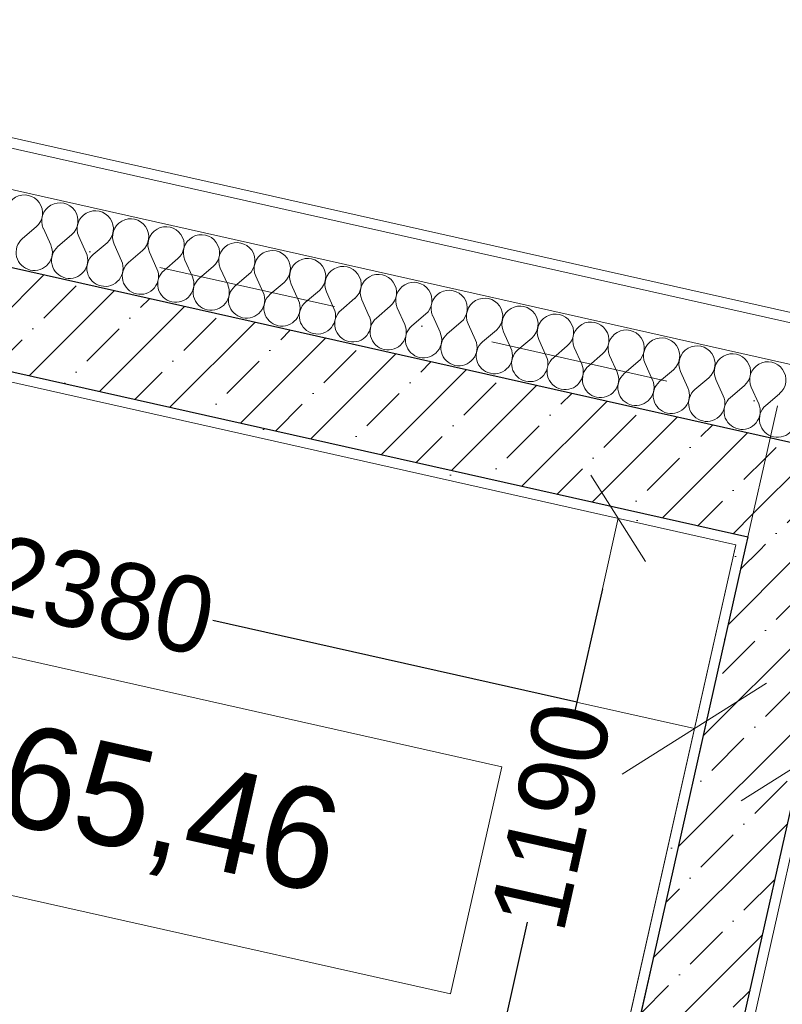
# Model space of a CAD drawing. Header units: millimetres. Extents: x -6990425 to -6520160, y 6117771 to 6220266.
# Tile 79 of 115: x -6925059 to -6923557, y 6144380 to 6146320. Entities that reach past the tile are written whole.
import ezdxf
from ezdxf.enums import TextEntityAlignment as Align

# ---------------------------------------------------------------- set-up
doc = ezdxf.new("R2010")
doc.units = ezdxf.units.MM
doc.header["$MEASUREMENT"] = 0
doc.linetypes.add('Штрихпунктирная', pattern=[670.277762, 352.777767, -176.388884, 0, -141.111112])
for name, color, linetype in [('S - МОП.АР', 7, 'Continuous'), ('АР-Стены_внешние_.АР', 7, 'Continuous'), ('АР-Стены_внутренние_пилоны.АР', 7, 'Continuous'), ('АР-Чертеж-Оси_Осевые размеры.АР', 7, 'Continuous'), ('АР-Чертеж-Размеры.АР', 7, 'Continuous')]:
    doc.layers.add(name, color=color, linetype=linetype)
for name, color, linetype, lineweight in [('АР-Отметки высот.АР_Ном._пера__120', 7, 'Continuous', 0), ('АР-Стены_внешние_.АР_Ном._пера__1', 7, 'Continuous', 30), ('АР-Стены_внутренние_пилоны.АР_Ном._пера__1', 7, 'Continuous', 30), ('АР-Чертеж-Оси_Осевые размеры.АР_Ном._пера__120', 7, 'Continuous', 0)]:
    doc.layers.add(name, color=color, linetype=linetype, lineweight=lineweight)
doc.styles.add('РЎР“Р•РќР•Р\xa0Р\x98Р\xa0_РЎРўР\x98Р›Р¬_2', font='GOTHIC.TTF')
doc.dimstyles.new('СГЕНЕРИР_СТИЛЬ__3', dxfattribs={"dimtxt": 150, "dimasz": 237.5, "dimexe": 0.18, "dimexo": 0.0625, "dimgap": 0, "dimtad": 1, "dimdec": 0, "dimzin": 0, "dimdsep": 46, "dimtxsty": 'РЎР“Р•РќР•Р\xa0Р\x98Р\xa0_РЎРўР\x98Р›Р¬_2', "dimblk": 'ARROWHEAD_6', "dimblk1": 'ARROWHEAD_6', "dimblk2": 'ARROWHEAD_6', "dimcen": 0.09, "dimse1": 1, "dimse2": 1, "dimclrd": 7, "dimclre": 7, "dimclrt": 7, "dimazin": 0, "dimtfac": 1, "dimtdec": 4, "dimtmove": 0, "dimatfit": 3, "dimfxl": 1, "dimtolj": 1, "dimtzin": 0, "dimarcsym": 0})
doc.dimstyles.new('СГЕНЕРИР_СТИЛЬ__4', dxfattribs={"dimtxt": 150, "dimasz": 142.5, "dimexe": 0.18, "dimexo": 0.0625, "dimgap": 0, "dimtad": 1, "dimdec": 0, "dimzin": 0, "dimdsep": 46, "dimtxsty": 'РЎР“Р•РќР•Р\xa0Р\x98Р\xa0_РЎРўР\x98Р›Р¬_2', "dimblk": 'ARROWHEAD_6', "dimblk1": 'ARROWHEAD_6', "dimblk2": 'ARROWHEAD_6', "dimcen": 0.09, "dimse1": 1, "dimse2": 1, "dimclrd": 7, "dimclre": 7, "dimclrt": 7, "dimazin": 0, "dimtfac": 1, "dimtdec": 4, "dimtmove": 0, "dimatfit": 3, "dimfxl": 1, "dimtolj": 1, "dimtzin": 0, "dimarcsym": 0})
pattern_1 = [(45, (-6566190.34, 6562677.8), (-84.852814, 84.852814), []), (45, (-6566232.77, 6562720.22), (-84.852814, 84.852814), [90, -30, 0, -30])]
pattern_2 = [(45, (-6566190.34, 6563027.8), (-111.369318, 111.369318), [0, -105, 0, -157.5]), (110, (-6565840.34, 6563027.8), (148.001588, 53.868173), [0, -77, 0, -133])]

# ---------------------------------------------------------------- blocks, each defined once
blk = doc.blocks.new('Стена_6_5', base_point=(-7151703.5, 6142762))
at = {"layer": 'АР-Стены_внутренние_пилоны.АР', "linetype": 'Continuous', "lineweight": 0, "true_color": 0x000000}
h = blk.add_hatch(dxfattribs=at)
h.set_pattern_fill('ЖЕЛЕЗОБЕТОН__PROJECT__0005', color=18, style=0, pattern_type=2)
h.set_pattern_definition(pattern_1)
h.paths.add_polyline_path([(-7151040.6, 6145257.3), (-7151235.7, 6145301.2), (-7151240.1, 6145281.7), (-7151044.9, 6145237.8)])
h = blk.add_hatch(dxfattribs=at)
h.set_pattern_fill('ШТУКАТУРКА__ГИПС_01_0005', color=18, style=0, pattern_type=2)
h.set_pattern_definition(pattern_2)
h.paths.add_polyline_path([(-7151259.6, 6145286), (-7151842.5, 6142690.7), (-7151819, 6142704.2), (-7151240.1, 6145281.7)])
h = blk.add_hatch(dxfattribs=at)
h.set_pattern_fill('ЖЕЛЕЗОБЕТОН__PROJECT__0005', color=18, style=0, pattern_type=2)
h.set_pattern_definition(pattern_1)
h.paths.add_polyline_path([(-7151240.1, 6145281.7), (-7151819, 6142704.2), (-7151583.7, 6142839.3), (-7151044.9, 6145237.8)])
h = blk.add_hatch(dxfattribs=at)
h.set_pattern_fill('ШТУКАТУРКА__ГИПС_01_0005', color=18, style=0, pattern_type=2)
h.set_pattern_definition(pattern_2)
h.paths.add_polyline_path([(-7151560.1, 6142852.8), (-7151025.4, 6145233.5), (-7151044.9, 6145237.8), (-7151579.6, 6142857.2)])
at = {"layer": 'АР-Стены_внешние_.АР_Ном._пера__1', "color": 7, "linetype": 'Continuous', "lineweight": 30}
blk.add_line((-7151235.7, 6145301.2), (-7151240.1, 6145281.7), dxfattribs=at)
at = {"layer": 'АР-Стены_внутренние_пилоны.АР_Ном._пера__1', "color": 7, "linetype": 'Continuous', "lineweight": 30}
for p, q in [((-7151240.1, 6145281.7), (-7151819, 6142704.2)), ((-7151579.6, 6142857.2), (-7151044.9, 6145237.8))]:
    blk.add_line(p, q, dxfattribs=at)
at = {"layer": 'АР-Стены_внутренние_пилоны.АР_Ном._пера__1', "color": 7, "linetype": 'Continuous', "lineweight": 0, "flags": 128}
for points in [[(-7151259.6, 6145286), (-7151842.5, 6142690.7)], [(-7151560.1, 6142852.8), (-7151025.4, 6145233.5)]]:
    blk.add_lwpolyline(points, dxfattribs=at)
blk = doc.blocks.new('*X98', base_point=(-6566190.3, 6562677.8))
at = {"layer": 'АР-Стены_внешние_.АР_Ном._пера__1', "color": 7, "linetype": 'Continuous', "lineweight": 0}
for p, q in [((-7152636.8, 6145912.3), (-7152664, 6145889.2)), ((-7152622.8, 6145909.2), (-7152608.2, 6145876.6)), ((-7152567.1, 6145896.7), (-7152594.3, 6145873.5)), ((-7152553.2, 6145893.6), (-7152538.5, 6145861)), ((-7152497.4, 6145881), (-7152524.6, 6145857.9)), ((-7152483.5, 6145877.9), (-7152468.8, 6145845.3)), ((-7152427.7, 6145865.4), (-7152454.9, 6145842.2)), ((-7152413.8, 6145862.3), (-7152399.1, 6145829.7)), ((-7152358, 6145849.7), (-7152385.2, 6145826.5)), ((-7152344.1, 6145846.6), (-7152329.4, 6145814)), ((-7152288.3, 6145834.1), (-7152315.5, 6145810.9)), ((-7152274.4, 6145830.9), (-7152259.7, 6145798.4)), ((-7152218.6, 6145818.4), (-7152245.8, 6145795.2)), ((-7152204.7, 6145815.3), (-7152190, 6145782.7)), ((-7152148.9, 6145802.8), (-7152176.1, 6145779.6)), ((-7152135, 6145799.6), (-7152120.4, 6145767.1)), ((-7152079.2, 6145787.1), (-7152106.4, 6145763.9)), ((-7152065.3, 6145784), (-7152050.7, 6145751.4)), ((-7152009.6, 6145771.5), (-7152036.7, 6145748.3)), ((-7151995.6, 6145768.3), (-7151981, 6145735.8)), ((-7151939.9, 6145755.8), (-7151967, 6145732.6)), ((-7151925.9, 6145752.7), (-7151911.3, 6145720.1)), ((-7151870.2, 6145740.2), (-7151897.3, 6145717)), ((-7151856.2, 6145737), (-7151841.6, 6145704.5)), ((-7151800.5, 6145724.5), (-7151827.6, 6145701.3)), ((-7151786.5, 6145721.4), (-7151771.9, 6145688.8)), ((-7151730.8, 6145708.9), (-7151757.9, 6145685.7)), ((-7151716.8, 6145705.7), (-7151702.2, 6145673.2)), ((-7151661.1, 6145693.2), (-7151688.3, 6145670)), ((-7151647.1, 6145690.1), (-7151632.5, 6145657.5)), ((-7151591.4, 6145677.6), (-7151618.6, 6145654.4)), ((-7151577.5, 6145674.4), (-7151562.8, 6145641.8)), ((-7151521.7, 6145661.9), (-7151548.9, 6145638.7)), ((-7151507.8, 6145658.8), (-7151493.1, 6145626.2)), ((-7151452, 6145646.2), (-7151479.2, 6145623.1)), ((-7151438.1, 6145643.1), (-7151423.4, 6145610.5)), ((-7151382.3, 6145630.6), (-7151409.5, 6145607.4)), ((-7151368.4, 6145627.5), (-7151353.7, 6145594.9)), ((-7151312.6, 6145614.9), (-7151339.8, 6145591.8)), ((-7151298.7, 6145611.8), (-7151284, 6145579.2)), ((-7151242.9, 6145599.3), (-7151270.1, 6145576.1)), ((-7151229, 6145596.2), (-7151214.3, 6145563.6)), ((-7151173.2, 6145583.6), (-7151200.4, 6145560.5))]:
    blk.add_line(p, q, dxfattribs=at)
for centre, start, end in [((-7152660, 6145939.5), 310.4718, 204.2116), ((-7152590.3, 6145923.9), 310.4718, 204.2116), ((-7152520.6, 6145908.2), 310.4718, 204.2116), ((-7152450.9, 6145892.6), 310.4718, 204.2116), ((-7152381.2, 6145876.9), 310.4718, 204.2116), ((-7152311.5, 6145861.2), 310.4718, 204.2116), ((-7152640.8, 6145862), 130.4718, 257.3417), ((-7152640.8, 6145862), 257.3417, 24.2116), ((-7152571.1, 6145846.3), 130.4718, 257.3417), ((-7152241.8, 6145845.6), 310.4718, 204.2116), ((-7152571.1, 6145846.3), 257.3417, 24.2116), ((-7152501.4, 6145830.7), 130.4718, 257.3417), ((-7152172.1, 6145829.9), 310.4718, 204.2116), ((-7152501.4, 6145830.7), 257.3417, 24.2116), ((-7152431.7, 6145815), 130.4718, 257.3417), ((-7152102.4, 6145814.3), 310.4718, 204.2116), ((-7152032.7, 6145798.6), 310.4718, 204.2116), ((-7152431.7, 6145815), 257.3417, 24.2116), ((-7152362, 6145799.4), 130.4718, 257.3417), ((-7151963, 6145783), 310.4718, 204.2116), ((-7152362, 6145799.4), 257.3417, 24.2116), ((-7152292.3, 6145783.7), 130.4718, 257.3417), ((-7152292.3, 6145783.7), 257.3417, 24.2116), ((-7152222.6, 6145768.1), 130.4718, 257.3417), ((-7151893.3, 6145767.3), 310.4718, 204.2116), ((-7152222.6, 6145768.1), 257.3417, 24.2116), ((-7152152.9, 6145752.4), 130.4718, 257.3417), ((-7151823.7, 6145751.7), 310.4718, 204.2116), ((-7152152.9, 6145752.4), 257.3417, 24.2116), ((-7152083.2, 6145736.8), 130.4718, 257.3417), ((-7151754, 6145736), 310.4718, 204.2116), ((-7152083.2, 6145736.8), 257.3417, 24.2116), ((-7152013.5, 6145721.1), 130.4718, 257.3417), ((-7151684.3, 6145720.4), 310.4718, 204.2116), ((-7151614.6, 6145704.7), 310.4718, 204.2116), ((-7152013.5, 6145721.1), 257.3417, 24.2116), ((-7151943.8, 6145705.5), 130.4718, 257.3417), ((-7151943.8, 6145705.5), 257.3417, 24.2116), ((-7151544.9, 6145689.1), 310.4718, 204.2116), ((-7151874.2, 6145689.8), 130.4718, 257.3417), ((-7151874.2, 6145689.8), 257.3417, 24.2116), ((-7151804.5, 6145674.2), 130.4718, 257.3417), ((-7151475.2, 6145673.4), 310.4718, 204.2116), ((-7151804.5, 6145674.2), 257.3417, 24.2116), ((-7151734.8, 6145658.5), 130.4718, 257.3417), ((-7151405.5, 6145657.8), 310.4718, 204.2116), ((-7151734.8, 6145658.5), 257.3417, 24.2116), ((-7151665.1, 6145642.9), 130.4718, 257.3417), ((-7151335.8, 6145642.1), 310.4718, 204.2116), ((-7151266.1, 6145626.5), 310.4718, 204.2116), ((-7151665.1, 6145642.9), 257.3417, 24.2116), ((-7151595.4, 6145627.2), 130.4718, 257.3417), ((-7151595.4, 6145627.2), 257.3417, 24.2116), ((-7151196.4, 6145610.8), 310.4718, 204.2116), ((-7151525.7, 6145611.5), 130.4718, 257.3417), ((-7151525.7, 6145611.5), 257.3417, 24.2116), ((-7151456, 6145595.9), 130.4718, 257.3417), ((-7151456, 6145595.9), 257.3417, 24.2116), ((-7151386.3, 6145580.2), 130.4718, 257.3417), ((-7151386.3, 6145580.2), 257.3417, 24.2116), ((-7151316.6, 6145564.6), 130.4718, 257.3417), ((-7151316.6, 6145564.6), 257.3417, 24.2116), ((-7151246.9, 6145548.9), 130.4718, 257.3417), ((-7151246.9, 6145548.9), 257.3417, 24.2116), ((-7151177.2, 6145533.3), 130.4718, 257.3417), ((-7151177.2, 6145533.3), 257.3417, 24.2116)]:
    blk.add_arc(centre, 35.7, start, end, dxfattribs=at)
blk = doc.blocks.new('Стена_48_5', base_point=(-7153597, 6146036.5))
at = {"layer": 'АР-Стены_внешние_.АР_Ном._пера__1', "color": 7, "linetype": 'Continuous', "lineweight": 0}
for p, q in [((-7145093.5, 6144362.4), (-7153501.5, 6146250.8)), ((-7145109.8, 6144284.1), (-7153520.2, 6146173))]:
    blk.add_line(p, q, dxfattribs=at)
at = {"layer": 'АР-Стены_внешние_.АР_Ном._пера__1', "color": 7, "linetype": 'Continuous', "lineweight": 0, "flags": 128}
for points in [[(-7145097.7, 6144383.8), (-7153488.5, 6146268.4)], [(-7153650.6, 6146048.5), (-7145045.1, 6144115.8)]]:
    blk.add_lwpolyline(points, dxfattribs=at)
at = {"layer": 'АР-Стены_внешние_.АР', "color": 7, "lineweight": 0}
blk.add_blockref('*X98', (-6566190.3, 6562677.8), dxfattribs=at)
blk = doc.blocks.new('Стандартный Маркер Сетки[24]_5', base_point=(-7151177.7, 6145559.4))
at = {"layer": 'АР-Чертеж-Оси_Осевые размеры.АР_Ном._пера__120', "color": 7, "linetype": 'Штрихпунктирная', "lineweight": 0}
for q in [(-7151177.7, 6145559.4), (-7155955.6, 6124285.8)]:
    blk.add_line((-7151396.8, 6144583.7), q, dxfattribs=at)
at = {"layer": 'АР-Чертеж-Оси_Осевые размеры.АР_Ном._пера__120', "color": 7, "lineweight": 0, "style": 'РЎР“Р•РќР•Р\xa0Р\x98Р\xa0_РЎРўР\x98Р›Р¬_2'}
blk.add_attdef('AC_MarkerText_1', text='', height=350, rotation=347.3417, dxfattribs=at).set_placement((-7156214.4, 6123003.3), align=Align.TOP_CENTER)
blk = doc.blocks.new('Стандартный Маркер Сетки[34]_5', base_point=(-7151177.7, 6145559.4))
at = {"layer": 'АР-Чертеж-Оси_Осевые размеры.АР_Ном._пера__120', "color": 7, "linetype": 'Штрихпунктирная', "lineweight": 0}
for q in [(-7151177.7, 6145559.4), (-7155955.6, 6124285.8)]:
    blk.add_line((-7151396.8, 6144583.7), q, dxfattribs=at)
at = {"layer": 'АР-Чертеж-Оси_Осевые размеры.АР_Ном._пера__120', "color": 7, "lineweight": 0, "style": 'РЎР“Р•РќР•Р\xa0Р\x98Р\xa0_РЎРўР\x98Р›Р¬_2'}
blk.add_attdef('AC_MarkerText_1', text='', height=350, rotation=347.3417, dxfattribs=at).set_placement((-7156214.4, 6123003.3), align=Align.TOP_CENTER)
blk = doc.blocks.new('Стена_54_5', base_point=(-7153770.1, 6145972.9))
at = {"layer": 'АР-Стены_внешние_.АР', "linetype": 'Continuous', "lineweight": 0, "true_color": 0x000000}
h = blk.add_hatch(dxfattribs=at)
h.set_pattern_fill('ЖЕЛЕЗОБЕТОН__PROJECT__0005', color=18, style=0, pattern_type=2)
h.set_pattern_definition(pattern_1)
h.paths.add_polyline_path([(-7151191.9, 6145496.3), (-7153650.6, 6146048.5), (-7153694.5, 6145853.4), (-7151235.7, 6145301.2)])
h = blk.add_hatch(dxfattribs=at)
h.set_pattern_fill('ШТУКАТУРКА__ГИПС_01_0005', color=18, style=0, pattern_type=2)
h.set_pattern_definition(pattern_2)
h.paths.add_polyline_path([(-7151255.2, 6145305.6), (-7153577.4, 6145827.1), (-7153581.8, 6145807.6), (-7151259.6, 6145286)])
h = blk.add_hatch(dxfattribs=at)
h.set_pattern_fill('ЖЕЛЕЗОБЕТОН__PROJECT__0005', color=18, style=0, pattern_type=2)
h.set_pattern_definition(pattern_1)
h.paths.add_polyline_path([(-7150996.7, 6145452.5), (-7151191.9, 6145496.3), (-7151235.7, 6145301.2), (-7151040.6, 6145257.3)])
h = blk.add_hatch(dxfattribs=at)
h.set_pattern_fill('ШТУКАТУРКА__ГИПС_01_0005', color=18, style=0, pattern_type=2)
h.set_pattern_definition(pattern_2)
h.paths.add_polyline_path([(-7151235.7, 6145301.2), (-7151255.2, 6145305.6), (-7151259.6, 6145286), (-7151240.1, 6145281.7)])
at = {"layer": 'АР-Стены_внешние_.АР_Ном._пера__1', "color": 7, "linetype": 'Continuous', "lineweight": 30}
for p, q in [((-7153577.4, 6145827.1), (-7151235.7, 6145301.2)), ((-7151235.7, 6145301.2), (-7151240.1, 6145281.7))]:
    blk.add_line(p, q, dxfattribs=at)
at = {"layer": 'АР-Стены_внешние_.АР_Ном._пера__1', "color": 7, "linetype": 'Continuous', "lineweight": 30, "flags": 128}
blk.add_lwpolyline([(-7145045.1, 6144115.8), (-7153650.6, 6146048.5)], dxfattribs=at)
at = {"layer": 'АР-Стены_внешние_.АР_Ном._пера__1', "color": 7, "linetype": 'Continuous', "lineweight": 0, "flags": 128}
blk.add_lwpolyline([(-7153581.8, 6145807.6), (-7151259.6, 6145286)], dxfattribs=at)
blk = doc.blocks.new('ARROWHEAD_6')
at = {"color": 0, "linetype": 'Continuous', "lineweight": 0}
for p, q in [((-0.5, -0.5), (0.5, 0.5)), ((0, 0), (-1, 0))]:
    blk.add_line(p, q, dxfattribs=at)
blk = doc.blocks.new('*D161', base_point=(-6566190.3, 6562677.8))
at = {"layer": 'Defpoints', "color": 0, "linetype": 'Continuous', "transparency": 16777216}
for p in [(-6923730.5, 6144923.6), (-6923916.4, 6144095.7), (-6926605.7, 6142983)]:
    blk.add_point(p, dxfattribs=at)
at = {"layer": 'АР-Чертеж-Размеры.АР', "color": 7, "linetype": 'Continuous', "lineweight": -2, "transparency": 16777216}
for p, q in [((-6925821, 6145393.1), (-6925118, 6145235.2)), ((-6923962.2, 6144975.6), (-6924678.9, 6145136.6))]:
    blk.add_line(p, q, dxfattribs=at)
at = {"layer": 'АР-Чертеж-Размеры.АР', "color": 7, "linetype": 'Continuous', "lineweight": -2, "transparency": 16777216, "xscale": 237.5, "yscale": 237.5, "zscale": 237.5}
for p, rotation in [((-6926052.7, 6145445.2), 167.3417232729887), ((-6923730.5, 6144923.6), 347.3417232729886)]:
    blk.add_blockref('ARROWHEAD_6', p, dxfattribs=dict(at, rotation=rotation))
at = {"layer": 'АР-Чертеж-Размеры.АР', "color": 7, "linetype": 'Continuous', "lineweight": 0, "transparency": 16777216, "insert": (-6924898.5, 6145185.9), "char_height": 150, "attachment_point": 5, "rotation": 347.3417, "style": 'РЎР“Р•РќР•Р\xa0Р\x98Р\xa0_РЎРўР\x98Р›Р¬_2'}
blk.add_mtext('\\A1;2380', dxfattribs=at)
blk = doc.blocks.new('*D162', base_point=(-6566190.3, 6562677.8))
at = {"layer": 'Defpoints', "color": 0, "linetype": 'Continuous', "transparency": 16777216}
for p in [(-6925737.6, 6146893.8), (-6917278.9, 6145310.9), (-6917323.7, 6145111.7)]:
    blk.add_point(p, dxfattribs=at)
at = {"layer": 'АР-Чертеж-Размеры.АР', "color": 7, "linetype": 'Continuous', "lineweight": -2, "transparency": 16777216}
for p, q in [((-6925482.8, 6146944.2), (-6921745.1, 6146104.7)), ((-6917555.4, 6145163.7), (-6921306.8, 6146006.3))]:
    blk.add_line(p, q, dxfattribs=at)
at = {"layer": 'АР-Чертеж-Размеры.АР', "color": 7, "linetype": 'Continuous', "lineweight": -2, "transparency": 16777216, "xscale": 237.5, "yscale": 237.5, "zscale": 237.5}
for p, rotation in [((-6925714.6, 6146996.2), 167.3417232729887), ((-6917323.7, 6145111.7), 347.3417232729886)]:
    blk.add_blockref('ARROWHEAD_6', p, dxfattribs=dict(at, rotation=rotation))
at = {"layer": 'АР-Чертеж-Размеры.АР', "color": 7, "linetype": 'Continuous', "lineweight": 0, "transparency": 16777216, "insert": (-6921526, 6146055.5), "char_height": 150, "attachment_point": 5, "rotation": 347.3417, "style": 'РЎР“Р•РќР•Р\xa0Р\x98Р\xa0_РЎРўР\x98Р›Р¬_2'}
blk.add_mtext('\\A1;8600', dxfattribs=at)
blk = doc.blocks.new('*D183', base_point=(-6566190.3, 6562677.8))
at = {"layer": 'Defpoints', "color": 0, "linetype": 'Continuous', "transparency": 16777216}
for p in [(-6923682.3, 6144043.1), (-6917583.8, 6143543.1), (-6918007.5, 6141656.6)]:
    blk.add_point(p, dxfattribs=at)
at = {"layer": 'АР-Чертеж-Размеры.АР', "color": 7, "linetype": 'Continuous', "lineweight": -2, "transparency": 16777216}
for p, q in [((-6923264.6, 6144819), (-6920762.6, 6144257)), ((-6917815.5, 6143595.1), (-6920331.2, 6144160.1))]:
    blk.add_line(p, q, dxfattribs=at)
at = {"layer": 'АР-Чертеж-Размеры.АР', "color": 7, "linetype": 'Continuous', "lineweight": -2, "transparency": 16777216, "xscale": 237.5, "yscale": 237.5, "zscale": 237.5}
for p, rotation in [((-6923496.3, 6144871), 167.3417232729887), ((-6917583.8, 6143543.1), 347.3417232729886)]:
    blk.add_blockref('ARROWHEAD_6', p, dxfattribs=dict(at, rotation=rotation))
at = {"layer": 'АР-Чертеж-Размеры.АР', "color": 7, "linetype": 'Continuous', "lineweight": 0, "transparency": 16777216, "insert": (-6920546.9, 6144208.6), "char_height": 150, "attachment_point": 5, "rotation": 347.3417, "style": 'РЎР“Р•РќР•Р\xa0Р\x98Р\xa0_РЎРўР\x98Р›Р¬_2'}
blk.add_mtext('\\A1;6060', dxfattribs=at)
blk = doc.blocks.new('*D184', base_point=(-6566190.3, 6562677.8))
at = {"layer": 'Defpoints', "color": 0, "linetype": 'Continuous', "transparency": 16777216}
for p in [(-6921688, 6144845.6), (-6925032.1, 6144377), (-6924141.1, 6144176.9)]:
    blk.add_point(p, dxfattribs=at)
at = {"layer": 'АР-Чертеж-Размеры.АР', "color": 7, "linetype": 'Continuous', "lineweight": -2, "transparency": 16777216}
for p, q in [((-6923911.5, 6145198.9), (-6923965.5, 6144958.7)), ((-6924109.8, 6144315.9), (-6924059, 6144542.5))]:
    blk.add_line(p, q, dxfattribs=at)
at = {"layer": 'АР-Чертеж-Размеры.АР', "color": 7, "linetype": 'Continuous', "lineweight": -2, "transparency": 16777216, "xscale": 142.5, "yscale": 142.5, "zscale": 142.5}
for p, rotation in [((-6923880.3, 6145338), 77.34175371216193), ((-6924141.1, 6144176.9), 257.3417537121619)]:
    blk.add_blockref('ARROWHEAD_6', p, dxfattribs=dict(at, rotation=rotation))
at = {"layer": 'АР-Чертеж-Размеры.АР', "color": 7, "linetype": 'Continuous', "lineweight": 0, "transparency": 16777216, "insert": (-6924012.2, 6144750.6), "char_height": 150, "attachment_point": 5, "rotation": 77.3418, "style": 'РЎР“Р•РќР•Р\xa0Р\x98Р\xa0_РЎРўР\x98Р›Р¬_2'}
blk.add_mtext('\\A1;1190', dxfattribs=at)
blk = doc.blocks.new('*D197', base_point=(-6566190.3, 6562677.8))
at = {"layer": 'Defpoints', "color": 0, "linetype": 'Continuous', "transparency": 16777216}
for p in [(-6921688, 6144845.6), (-6926251.7, 6143676.9), (-6925415.9, 6143489.2)]:
    blk.add_point(p, dxfattribs=at)
at = {"layer": 'АР-Чертеж-Размеры.АР', "color": 7, "linetype": 'Continuous', "lineweight": -2, "transparency": 16777216}
for p, q in [((-6925813.9, 6145626.2), (-6925969.4, 6144933.7)), ((-6926220.5, 6143815.9), (-6926068, 6144494.7))]:
    blk.add_line(p, q, dxfattribs=at)
at = {"layer": 'АР-Чертеж-Размеры.АР', "color": 7, "linetype": 'Continuous', "lineweight": -2, "transparency": 16777216, "xscale": 142.5, "yscale": 142.5, "zscale": 142.5}
for p, rotation in [((-6925782.7, 6145765.2), 77.34175371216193), ((-6926251.7, 6143676.9), 257.3417537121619)]:
    blk.add_blockref('ARROWHEAD_6', p, dxfattribs=dict(at, rotation=rotation))
at = {"layer": 'АР-Чертеж-Размеры.АР', "color": 7, "linetype": 'Continuous', "lineweight": 0, "transparency": 16777216, "insert": (-6926018.7, 6144714.2), "char_height": 150, "attachment_point": 5, "rotation": 77.3418, "style": 'РЎР“Р•РќР•Р\xa0Р\x98Р\xa0_РЎРўР\x98Р›Р¬_2'}
blk.add_mtext('\\A1;2140', dxfattribs=at)
blk = doc.blocks.new('Стандартный Маркер Сетки[77]_2', base_point=(-6985934.5, 6159566.7))
at = {"layer": 'АР-Чертеж-Оси_Осевые размеры.АР_Ном._пера__120', "color": 7, "linetype": 'Штрихпунктирная', "lineweight": 0}
blk.add_line((-6984958.8, 6159347.6), (-6906017.6, 6141617.8), dxfattribs=at)
at = {"layer": 'АР-Чертеж-Оси_Осевые размеры.АР_Ном._пера__120', "color": 7, "lineweight": 0, "style": 'РЎР“Р•РќР•Р\xa0Р\x98Р\xa0_РЎРўР\x98Р›Р¬_2'}
for tag, p in [('AC_MarkerText_1_0', (-6986352.4, 6159857.4)), ('AC_MarkerText_1_1', (-6904484.1, 6141470.2))]:
    blk.add_attdef(tag, text='', height=350, rotation=347.3417, dxfattribs=at).set_placement(p, align=Align.TOP_CENTER)
blk = doc.blocks.new('Стандартный Маркер Сетки[83]_2', base_point=(-6985934.5, 6159566.7))
at = {"layer": 'АР-Чертеж-Оси_Осевые размеры.АР_Ном._пера__120', "color": 7, "linetype": 'Штрихпунктирная', "lineweight": 0}
blk.add_line((-6984958.8, 6159347.6), (-6906017.6, 6141617.8), dxfattribs=at)
at = {"layer": 'АР-Чертеж-Оси_Осевые размеры.АР_Ном._пера__120', "color": 7, "lineweight": 0, "style": 'РЎР“Р•РќР•Р\xa0Р\x98Р\xa0_РЎРўР\x98Р›Р¬_2'}
for tag, p in [('AC_MarkerText_1_0', (-6986352.4, 6159857.4)), ('AC_MarkerText_1_1', (-6904484.1, 6141470.2))]:
    blk.add_attdef(tag, text='', height=350, rotation=347.3417, dxfattribs=at).set_placement(p, align=Align.TOP_CENTER)
blk = doc.blocks.new('Стандартный Маркер Сетки[87]_2', base_point=(-6985934.5, 6159566.7))
at = {"layer": 'АР-Чертеж-Оси_Осевые размеры.АР_Ном._пера__120', "color": 7, "linetype": 'Штрихпунктирная', "lineweight": 0}
blk.add_line((-6984958.8, 6159347.6), (-6906017.6, 6141617.8), dxfattribs=at)
at = {"layer": 'АР-Чертеж-Оси_Осевые размеры.АР_Ном._пера__120', "color": 7, "lineweight": 0, "style": 'РЎР“Р•РќР•Р\xa0Р\x98Р\xa0_РЎРўР\x98Р›Р¬_2'}
for tag, p in [('AC_MarkerText_1_0', (-6986352.4, 6159857.4)), ('AC_MarkerText_1_1', (-6904484.1, 6141470.2))]:
    blk.add_attdef(tag, text='', height=350, rotation=347.3417, dxfattribs=at).set_placement(p, align=Align.TOP_CENTER)
blk = doc.blocks.new('Стандартный Маркер Сетки[93]_2', base_point=(-6985934.5, 6159566.7))
at = {"layer": 'АР-Чертеж-Оси_Осевые размеры.АР_Ном._пера__120', "color": 7, "linetype": 'Штрихпунктирная', "lineweight": 0}
blk.add_line((-6984958.8, 6159347.6), (-6906017.6, 6141617.8), dxfattribs=at)
at = {"layer": 'АР-Чертеж-Оси_Осевые размеры.АР_Ном._пера__120', "color": 7, "lineweight": 0, "style": 'РЎР“Р•РќР•Р\xa0Р\x98Р\xa0_РЎРўР\x98Р›Р¬_2'}
for tag, p in [('AC_MarkerText_1_0', (-6986352.4, 6159857.4)), ('AC_MarkerText_1_1', (-6904484.1, 6141470.2))]:
    blk.add_attdef(tag, text='', height=350, rotation=347.3417, dxfattribs=at).set_placement(p, align=Align.TOP_CENTER)

msp = doc.modelspace()

# ---------------------------------------------------------------- linework, layer by layer
at = {"layer": 'S - МОП.АР', "color": 254, "linetype": 'Continuous', "lineweight": 0, "true_color": 0xdadada, "flags": 128}
msp.add_lwpolyline([(-6923649.1, 6145286), (-6925971.3, 6145807.6), (-6927262.1, 6140060.8), (-6924939.8, 6139539.2)], close=True, dxfattribs=at)
at = {"layer": 'S - МОП.АР', "color": 254, "linetype": 'Continuous', "lineweight": 0, "true_color": 0xd1c7d6, "flags": 128}
msp.add_lwpolyline([(-6924210.4, 6141691.7), (-6924585.1, 6140023.2), (-6922584.9, 6139574), (-6923462.5, 6135666.4), (-6918964.6, 6134656.1), (-6918721.5, 6135738.4), (-6921453.5, 6136352), (-6920870.4, 6138948.2), (-6920675.3, 6138904.4), (-6920463.8, 6139845.9), (-6918512.6, 6139407.6), (-6917502.4, 6143905.5), (-6923414.9, 6145233.5), (-6923949.6, 6142852.8), (-6921949.5, 6142403.6), (-6922210.3, 6141242.5)], close=True, dxfattribs=at)
at = {"layer": 'АР-Отметки высот.АР_Ном._пера__120', "color": 7, "linetype": 'Continuous', "lineweight": 0, "flags": 128}
msp.add_lwpolyline([(-6925469, 6145153.7), (-6924109.8, 6144848.4), (-6924210.3, 6144400.8), (-6925569.6, 6144706.1)], close=True, dxfattribs=at)

# ---------------------------------------------------------------- block references
at = {"layer": 'АР-Стены_внешние_.АР', "color": 7, "lineweight": 0}
for name, p in [('Стена_48_5', (-6925986.5, 6146036.5)), ('Стена_54_5', (-6926159.6, 6145972.9))]:
    msp.add_blockref(name, p, dxfattribs=at)
at = {"layer": 'АР-Стены_внутренние_пилоны.АР', "color": 7, "lineweight": 0}
msp.add_blockref('Стена_6_5', (-6924093, 6142762), dxfattribs=at)
at = {"layer": 'АР-Чертеж-Оси_Осевые размеры.АР', "color": 8, "linetype": 'Continuous', "lineweight": 15}
for name, p in [('Стандартный Маркер Сетки[77]_2', (-6985934.5, 6159566.7)), ('Стандартный Маркер Сетки[83]_2', (-6985934.5, 6159566.7)), ('Стандартный Маркер Сетки[87]_2', (-6985934.5, 6159566.7)), ('Стандартный Маркер Сетки[93]_2', (-6985934.5, 6159566.7)), ('Стандартный Маркер Сетки[24]_5', (-6923567.1, 6145559.4)), ('Стандартный Маркер Сетки[34]_5', (-6923567.1, 6145559.4))]:
    msp.add_blockref(name, p, dxfattribs=at)

# ---------------------------------------------------------------- texts
at = {"layer": 'АР-Отметки высот.АР_Ном._пера__120', "color": 7, "linetype": 'Continuous', "lineweight": 0, "insert": (-6924842, 6144766.7), "char_height": 200, "attachment_point": 5, "rotation": 347.3417, "style": 'РЎР“Р•РќР•Р\xa0Р\x98Р\xa0_РЎРўР\x98Р›Р¬_2'}
msp.add_mtext('\\A1;{\\pqc;\\fCentury Gothic|b0|i0|c204|p0;\\W1.000000;+65,46}', dxfattribs=at)

# ---------------------------------------------------------------- dimensions: what is measured, and where the dimension line sits
at = {"layer": 'АР-Чертеж-Размеры.АР', "color": 7, "linetype": 'Continuous', "lineweight": 0}
for base, p1, p2, angle, dimstyle, picture, middle, turn in [((-6917323.7, 6145111.7), (-6925737.6, 6146893.8), (-6917278.9, 6145310.9), 347.3417, 'СГЕНЕРИР_СТИЛЬ__3', '*D162', (-6921526, 6146055.5), 347.3417), ((-6926251.7, 6143676.9), (-6921688, 6144845.6), (-6925415.9, 6143489.2), 257.3418, 'СГЕНЕРИР_СТИЛЬ__4', '*D197', (-6926018.7, 6144714.2), 77.3418), ((-6923730.5, 6144923.6), (-6926605.7, 6142983), (-6923916.4, 6144095.7), 347.3417, 'СГЕНЕРИР_СТИЛЬ__3', '*D161', (-6924898.5, 6145185.9), 347.3417), ((-6924141.1, 6144176.9), (-6921688, 6144845.6), (-6925032.1, 6144377), 257.3418, 'СГЕНЕРИР_СТИЛЬ__4', '*D184', (-6924012.2, 6144750.6), 77.3418), ((-6917583.8, 6143543.1), (-6923682.3, 6144043.1), (-6918007.5, 6141656.6), 347.3417, 'СГЕНЕРИР_СТИЛЬ__3', '*D183', (-6920546.9, 6144208.6), 347.3417)]:
    dim = msp.add_linear_dim(base=base, p1=p1, p2=p2, angle=angle, dimstyle=dimstyle, dxfattribs=at)
    dim.commit()
    dim.dimension.update_dxf_attribs({"geometry": picture, "text_midpoint": middle, "dimtype": 160, "text_rotation": turn})

doc.saveas('drawing.dxf')
